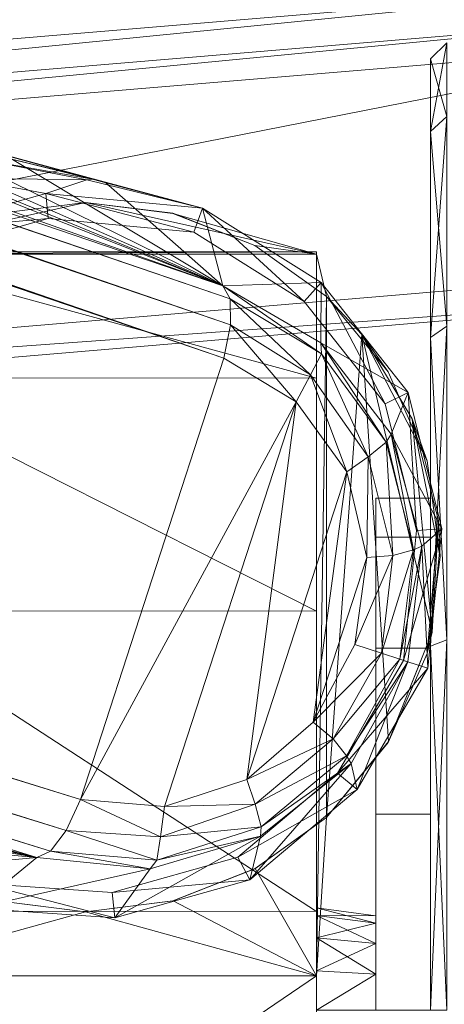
# Model space of a CAD drawing. Header units: inches. Extents: x 813 to 1305, y 19 to 194.
# Tile 151 of 163: x 1184.813 to 1185.331, y 64.001 to 65.203. Entities that reach past the tile are written whole.
import ezdxf

# ---------------------------------------------------------------- set-up
doc = ezdxf.new("R2010")
doc.units = ezdxf.units.IN
doc.header["$MEASUREMENT"] = 0
doc.layers.add('CET color Grey2', color=7, linetype='Continuous', true_color=0x060606)
doc.layers.add('CET color Grey98', color=7, linetype='Continuous', true_color=0xfafafa)
doc.layers.add('CET Default', color=7, linetype='Continuous')

# ---------------------------------------------------------------- blocks, each defined once
blk = doc.blocks.new('*C286')
at = {"layer": 'CET color Grey2', "linetype": 'Continuous', "lineweight": 0}
for points, invisible_edges in [([(-12.6597, 16.6121, 1.525), (-12.6597, 16.6761, 1.1418), (-12.6597, 15.612, 0.2441), (-12.6597, 16.6121, 1.525)], 6), ([(-12.6597, 15.612, 0.2441), (-12.6597, 16.6761, 1.1418), (-12.6597, 15.9993, 0.275), (-12.6597, 15.612, 0.2441)], 11), ([(-12.6597, 16.3993, 1.8501), (-12.6597, 16.6121, 1.525), (-12.6597, 15.2451, 0.3718), (-12.6597, 16.3993, 1.8501)], 6), ([(-12.6597, 15.2451, 0.3718), (-12.6597, 16.6121, 1.525), (-12.6597, 15.612, 0.2441), (-12.6597, 15.2451, 0.3718)], 11), ([(-12.6597, 16.0737, 2.062), (-12.6597, 16.3993, 1.8501), (-12.6597, 14.9605, 0.6363), (-12.6597, 16.0737, 2.062)], 6), ([(-12.6597, 14.9605, 0.6363), (-12.6597, 16.3993, 1.8501), (-12.6597, 15.2451, 0.3718), (-12.6597, 14.9605, 0.6363)], 11), ([(-12.6597, 15.6903, 2.1249), (-12.6597, 16.0737, 2.062), (-12.6597, 14.8065, 0.993), (-12.6597, 15.6903, 2.1249)], 6), ([(-12.6597, 14.8065, 0.993), (-12.6597, 16.0737, 2.062), (-12.6597, 14.9605, 0.6363), (-12.6597, 14.8065, 0.993)], 11), ([(-12.7992, 15.7323, 0.0197), (-12.7992, 15.7323, 0.5561), (-12.7992, 15.2878, 0.1081), (-12.7992, 15.7323, 0.0197)], 11), ([(-12.7992, 15.7323, 0.5561), (-12.7992, 15.4931, 0.6037), (-12.7992, 15.2878, 0.1081), (-12.7992, 15.7323, 0.5561)], 6), ([(-12.7992, 15.7323, 0.5561), (-12.7323, 15.7323, 0.5561), (-12.7992, 15.4931, 0.6037), (-12.7992, 15.7323, 0.5561)], 2), ([(-12.7323, 15.7323, 0.5561), (-12.7323, 15.4931, 0.6037), (-12.7992, 15.4931, 0.6037), (-12.7323, 15.7323, 0.5561)], 4), ([(-12.7992, 15.2878, 2.2541), (-12.7992, 15.4931, 1.7585), (-12.7992, 15.7323, 2.3425), (-12.7992, 15.2878, 2.2541)], 11), ([(-12.7992, 15.4931, 1.7585), (-12.7992, 15.7323, 1.8061), (-12.7992, 15.7323, 2.3425), (-12.7992, 15.4931, 1.7585)], 6), ([(-12.7992, 15.4931, 1.7585), (-12.7323, 15.4931, 1.7585), (-12.7992, 15.7323, 1.8061), (-12.7992, 15.4931, 1.7585)], 2), ([(-12.7323, 15.4931, 1.7585), (-12.7323, 15.7323, 1.8061), (-12.7992, 15.7323, 1.8061), (-12.7323, 15.4931, 1.7585)], 4), ([(-12.7323, 15.7323, 0.5561), (-12.7323, 15.7323, 1.0661), (-12.7323, 15.4931, 0.6037), (-12.7323, 15.7323, 0.5561)], 11), ([(-12.7323, 15.7323, 1.0661), (-12.7323, 15.6883, 1.0749), (-12.7323, 15.4931, 0.6037), (-12.7323, 15.7323, 1.0661)], 6), ([(-12.7323, 15.4931, 1.7585), (-12.7323, 15.6883, 1.2874), (-12.7323, 15.7323, 1.8061), (-12.7323, 15.4931, 1.7585)], 11), ([(-12.7323, 15.6883, 1.2874), (-12.7323, 15.7323, 1.2961), (-12.7323, 15.7323, 1.8061), (-12.7323, 15.6883, 1.2874)], 6), ([(-12.7323, 15.6883, 1.2874), (-12.6597, 15.6844, 1.2966), (-12.7323, 15.7323, 1.2961), (-12.7323, 15.6883, 1.2874)], 2), ([(-12.6597, 15.6844, 1.2966), (-12.6597, 15.7323, 1.3061), (-12.7323, 15.7323, 1.2961), (-12.6597, 15.6844, 1.2966)], 4), ([(-12.6597, 14.8091, 1.3815), (-12.6597, 15.6903, 2.1249), (-12.6597, 14.8065, 0.993), (-12.6597, 14.8091, 1.3815)], 2), ([(-12.7323, 15.4931, 0.6037), (-12.7323, 15.6883, 1.0749), (-12.7323, 15.2903, 0.7392), (-12.7323, 15.4931, 0.6037)], 11), ([(-12.7323, 15.6883, 1.0749), (-12.7323, 15.6509, 1.0998), (-12.7323, 15.2903, 0.7392), (-12.7323, 15.6883, 1.0749)], 6), ([(-12.7323, 15.6509, 1.2624), (-12.7323, 15.6883, 1.2874), (-12.7323, 15.4931, 1.7585), (-12.7323, 15.6509, 1.2624)], 6), ([(-12.7323, 15.2903, 0.7392), (-12.7323, 15.6509, 1.0998), (-12.7323, 15.1548, 0.9419), (-12.7323, 15.2903, 0.7392)], 11), ([(-12.7323, 15.6509, 1.0998), (-12.7323, 15.626, 1.1371), (-12.7323, 15.1548, 0.9419), (-12.7323, 15.6509, 1.0998)], 6), ([(-12.7323, 15.626, 1.2251), (-12.7323, 15.6509, 1.2624), (-12.7323, 15.2903, 1.6231), (-12.7323, 15.626, 1.2251)], 6), ([(-12.7323, 15.2903, 1.6231), (-12.7323, 15.6509, 1.2624), (-12.7323, 15.4931, 1.7585), (-12.7323, 15.2903, 1.6231)], 11), ([(-12.7323, 15.1548, 0.9419), (-12.7323, 15.626, 1.1371), (-12.7323, 15.1073, 1.1811), (-12.7323, 15.1548, 0.9419)], 11), ([(-12.7323, 15.626, 1.1371), (-12.7323, 15.6173, 1.1811), (-12.7323, 15.1073, 1.1811), (-12.7323, 15.626, 1.1371)], 6), ([(-12.7323, 15.6173, 1.1811), (-12.7323, 15.626, 1.2251), (-12.7323, 15.1548, 1.4203), (-12.7323, 15.6173, 1.1811)], 6), ([(-12.7323, 15.1548, 1.4203), (-12.7323, 15.626, 1.2251), (-12.7323, 15.2903, 1.6231), (-12.7323, 15.1548, 1.4203)], 11), ([(-12.7323, 15.1073, 1.1811), (-12.7323, 15.6173, 1.1811), (-12.7323, 15.1548, 1.4203), (-12.7323, 15.1073, 1.1811)], 11), ([(-12.7478, 15.4044, 2.3696), (-12.7472, 15.4054, 2.376), (-12.6719, 15.4972, 2.376), (-12.7478, 15.4044, 2.3696)], 9), ([(-12.6719, 15.4972, 2.3192), (-12.6719, 15.4972, 2.2596), (-12.6719, 14.861, 1.9711), (-12.6719, 15.4972, 2.3192)], 2), ([(-12.6719, 15.4972, 2.2596), (-12.6719, 14.861, 1.7352), (-12.6719, 14.861, 1.9711), (-12.6719, 15.4972, 2.2596)], 4), ([(-12.7992, 15.2878, 0.1081), (-12.7992, 15.4931, 0.6037), (-12.7992, 14.911, 0.3599), (-12.7992, 15.2878, 0.1081)], 11), ([(-12.7992, 15.4931, 0.6037), (-12.7992, 15.2903, 0.7392), (-12.7992, 14.911, 0.3599), (-12.7992, 15.4931, 0.6037)], 6), ([(-12.7992, 15.4931, 0.6037), (-12.7323, 15.4931, 0.6037), (-12.7992, 15.2903, 0.7392), (-12.7992, 15.4931, 0.6037)], 2), ([(-12.7323, 15.4931, 0.6037), (-12.7323, 15.2903, 0.7392), (-12.7992, 15.2903, 0.7392), (-12.7323, 15.4931, 0.6037)], 4), ([(-12.7992, 15.2903, 1.6231), (-12.7992, 15.4931, 1.7585), (-12.7992, 15.2878, 2.2541), (-12.7992, 15.2903, 1.6231)], 6), ([(-12.7992, 15.2903, 1.6231), (-12.7323, 15.2903, 1.6231), (-12.7992, 15.4931, 1.7585), (-12.7992, 15.2903, 1.6231)], 2), ([(-12.7323, 15.2903, 1.6231), (-12.7323, 15.4931, 1.7585), (-12.7992, 15.4931, 1.7585), (-12.7323, 15.2903, 1.6231)], 4), ([(-12.7478, 15.4044, 2.3696), (-12.8012, 15.2706, 2.3304), (-12.7472, 15.4054, 2.376), (-12.7478, 15.4044, 2.3696)], 4), ([(-12.7992, 14.911, 0.3599), (-12.7992, 15.2903, 0.7392), (-12.7992, 14.6593, 0.7367), (-12.7992, 14.911, 0.3599)], 11), ([(-12.7992, 15.2903, 0.7392), (-12.7992, 15.1548, 0.9419), (-12.7992, 14.6593, 0.7367), (-12.7992, 15.2903, 0.7392)], 6), ([(-12.7992, 15.2903, 0.7392), (-12.7323, 15.2903, 0.7392), (-12.7992, 15.1548, 0.9419), (-12.7992, 15.2903, 0.7392)], 2), ([(-12.7323, 15.2903, 0.7392), (-12.7323, 15.1548, 0.9419), (-12.7992, 15.1548, 0.9419), (-12.7323, 15.2903, 0.7392)], 4), ([(-12.7992, 15.1548, 1.4203), (-12.7992, 15.2903, 1.6231), (-12.7992, 14.911, 2.0024), (-12.7992, 15.1548, 1.4203)], 6), ([(-12.7992, 15.1548, 1.4203), (-12.7323, 15.1548, 1.4203), (-12.7992, 15.2903, 1.6231), (-12.7992, 15.1548, 1.4203)], 2), ([(-12.7323, 15.1548, 1.4203), (-12.7323, 15.2903, 1.6231), (-12.7992, 15.2903, 1.6231), (-12.7323, 15.1548, 1.4203)], 4), ([(-12.7992, 14.911, 2.0024), (-12.7992, 15.2903, 1.6231), (-12.7992, 15.2878, 2.2541), (-12.7992, 14.911, 2.0024)], 11), ([(-12.7992, 14.6593, 0.7367), (-12.7992, 15.1548, 0.9419), (-12.7992, 14.5708, 1.1811), (-12.7992, 14.6593, 0.7367)], 11), ([(-12.7992, 15.1548, 0.9419), (-12.7992, 15.1073, 1.1811), (-12.7992, 14.5708, 1.1811), (-12.7992, 15.1548, 0.9419)], 6), ([(-12.7992, 15.1548, 0.9419), (-12.7323, 15.1548, 0.9419), (-12.7992, 15.1073, 1.1811), (-12.7992, 15.1548, 0.9419)], 2), ([(-12.7323, 15.1548, 0.9419), (-12.7323, 15.1073, 1.1811), (-12.7992, 15.1073, 1.1811), (-12.7323, 15.1548, 0.9419)], 4), ([(-12.7992, 15.1073, 1.1811), (-12.7992, 15.1548, 1.4203), (-12.7992, 14.6593, 1.6256), (-12.7992, 15.1073, 1.1811)], 6), ([(-12.7992, 15.1073, 1.1811), (-12.7323, 15.1073, 1.1811), (-12.7992, 15.1548, 1.4203), (-12.7992, 15.1073, 1.1811)], 2), ([(-12.7323, 15.1073, 1.1811), (-12.7323, 15.1548, 1.4203), (-12.7992, 15.1548, 1.4203), (-12.7323, 15.1073, 1.1811)], 4), ([(-12.7992, 14.6593, 1.6256), (-12.7992, 15.1548, 1.4203), (-12.7992, 14.911, 2.0024), (-12.7992, 14.6593, 1.6256)], 11), ([(-12.7992, 14.5708, 1.1811), (-12.7992, 15.1073, 1.1811), (-12.7992, 14.6593, 1.6256), (-12.7992, 14.5708, 1.1811)], 11)]:
    blk.add_3dface(points, dxfattribs=dict(at, invisible_edges=invisible_edges))
for points in [[(-12.0961, 15.6902, 2.1249), (-12.0961, 16.0737, 2.0619), (-12.6597, 15.6903, 2.1249), (-12.0961, 15.6902, 2.1249)], [(-12.0961, 16.0737, 2.0619), (-12.6597, 16.0737, 2.062), (-12.6597, 15.6903, 2.1249), (-12.0961, 16.0737, 2.0619)], [(-12.0961, 15.9988, 0.2748), (-12.0961, 15.6115, 0.2442), (-12.6597, 15.9993, 0.275), (-12.0961, 15.9988, 0.2748)], [(-12.0961, 15.6115, 0.2442), (-12.6597, 15.612, 0.2441), (-12.6597, 15.9993, 0.275), (-12.0961, 15.6115, 0.2442)], [(-12.8189, 15.7323, 0), (-12.7992, 15.7323, 0.0197), (-12.8189, 15.2803, 0.0899), (-12.8189, 15.7323, 0)], [(-12.7992, 15.7323, 0.0197), (-12.7992, 15.2878, 0.1081), (-12.8189, 15.2803, 0.0899), (-12.7992, 15.7323, 0.0197)], [(-12.8189, 15.2803, 2.2723), (-12.7992, 15.2878, 2.2541), (-12.8189, 15.7323, 2.3622), (-12.8189, 15.2803, 2.2723)], [(-12.7992, 15.2878, 2.2541), (-12.7992, 15.7323, 2.3425), (-12.8189, 15.7323, 2.3622), (-12.7992, 15.2878, 2.2541)], [(-12.7323, 15.7323, 1.0661), (-12.6597, 15.7323, 1.0561), (-12.7323, 15.6883, 1.0749), (-12.7323, 15.7323, 1.0661)], [(-12.6597, 15.7323, 1.0561), (-12.6597, 15.6844, 1.0656), (-12.7323, 15.6883, 1.0749), (-12.6597, 15.7323, 1.0561)], [(-12.6719, 15.4972, 2.2596), (-12.5852, 15.5594, 2.2756), (-12.6597, 15.6903, 2.1249), (-12.6719, 15.4972, 2.2596)], [(-12.6719, 15.4972, 2.2596), (-12.6597, 15.6903, 2.1249), (-12.6719, 14.861, 1.7352), (-12.6719, 15.4972, 2.2596)], [(-12.6597, 15.6903, 2.1249), (-12.6597, 14.8091, 1.3815), (-12.6719, 14.861, 1.7352), (-12.6597, 15.6903, 2.1249)], [(-12.6597, 15.6903, 2.1249), (-12.5852, 15.5594, 2.2756), (-12.485, 15.5988, 2.2832), (-12.6597, 15.6903, 2.1249)], [(-12.6597, 15.6903, 2.1249), (-12.485, 15.5988, 2.2832), (-12.3779, 15.6122, 2.2853), (-12.6597, 15.6903, 2.1249)], [(-12.6597, 15.6903, 2.1249), (-12.3779, 15.6122, 2.2853), (-12.0961, 15.6902, 2.1249), (-12.6597, 15.6903, 2.1249)], [(-12.0961, 15.6902, 2.1249), (-12.3779, 15.6122, 2.2853), (-12.2708, 15.5987, 2.2832), (-12.0961, 15.6902, 2.1249)], [(-12.7323, 15.6883, 1.0749), (-12.6597, 15.6844, 1.0656), (-12.7323, 15.6509, 1.0998), (-12.7323, 15.6883, 1.0749)], [(-12.7323, 15.6509, 1.2624), (-12.6597, 15.6439, 1.2695), (-12.7323, 15.6883, 1.2874), (-12.7323, 15.6509, 1.2624)], [(-12.6597, 15.6439, 1.2695), (-12.6597, 15.6844, 1.2966), (-12.7323, 15.6883, 1.2874), (-12.6597, 15.6439, 1.2695)], [(-12.6597, 15.6844, 1.0656), (-12.6597, 15.6439, 1.0927), (-12.7323, 15.6509, 1.0998), (-12.6597, 15.6844, 1.0656)], [(-12.7323, 15.6509, 1.0998), (-12.6597, 15.6439, 1.0927), (-12.7323, 15.626, 1.1371), (-12.7323, 15.6509, 1.0998)], [(-12.7323, 15.626, 1.2251), (-12.6597, 15.6168, 1.229), (-12.7323, 15.6509, 1.2624), (-12.7323, 15.626, 1.2251)], [(-12.6597, 15.6168, 1.229), (-12.6597, 15.6439, 1.2695), (-12.7323, 15.6509, 1.2624), (-12.6597, 15.6168, 1.229)], [(-12.6597, 15.6439, 1.0927), (-12.6597, 15.6168, 1.1333), (-12.7323, 15.626, 1.1371), (-12.6597, 15.6439, 1.0927)], [(-12.7323, 15.626, 1.1371), (-12.6597, 15.6168, 1.1333), (-12.7323, 15.6173, 1.1811), (-12.7323, 15.626, 1.1371)], [(-12.7323, 15.6173, 1.1811), (-12.6597, 15.6073, 1.1811), (-12.7323, 15.626, 1.2251), (-12.7323, 15.6173, 1.1811)], [(-12.6597, 15.6073, 1.1811), (-12.6597, 15.6168, 1.229), (-12.7323, 15.626, 1.2251), (-12.6597, 15.6073, 1.1811)], [(-12.6597, 15.6168, 1.1333), (-12.6597, 15.6073, 1.1811), (-12.7323, 15.6173, 1.1811), (-12.6597, 15.6168, 1.1333)], [(-12.0961, 15.6115, 0.2442), (-12.0961, 15.2446, 0.3721), (-12.6597, 15.612, 0.2441), (-12.0961, 15.6115, 0.2442)], [(-12.0961, 15.2446, 0.3721), (-12.6597, 15.2451, 0.3718), (-12.6597, 15.612, 0.2441), (-12.0961, 15.2446, 0.3721)], [(-12.3779, 15.6122, 2.2853), (-12.485, 15.5988, 2.2832), (-12.3779, 15.6122, 2.376), (-12.3779, 15.6122, 2.2853)], [(-12.485, 15.5988, 2.2832), (-12.4845, 15.5989, 2.376), (-12.3779, 15.6122, 2.376), (-12.485, 15.5988, 2.2832)], [(-12.2708, 15.5987, 2.2832), (-12.3779, 15.6122, 2.2853), (-12.2713, 15.5988, 2.376), (-12.2708, 15.5987, 2.2832)], [(-12.3779, 15.6122, 2.2853), (-12.3779, 15.6122, 2.376), (-12.2713, 15.5988, 2.376), (-12.3779, 15.6122, 2.2853)], [(-12.485, 15.5988, 2.2832), (-12.5852, 15.5594, 2.2756), (-12.4845, 15.5989, 2.376), (-12.485, 15.5988, 2.2832)], [(-12.5852, 15.5594, 2.2756), (-12.5845, 15.5597, 2.376), (-12.4845, 15.5989, 2.376), (-12.5852, 15.5594, 2.2756)], [(-12.5852, 15.5594, 2.2756), (-12.6719, 15.4972, 2.2596), (-12.5845, 15.5597, 2.376), (-12.5852, 15.5594, 2.2756)], [(-12.6719, 15.4972, 2.2596), (-12.6719, 15.4972, 2.376), (-12.5845, 15.5597, 2.376), (-12.6719, 15.4972, 2.2596)], [(-12.6719, 15.4972, 2.3192), (-12.7478, 15.4044, 2.3696), (-12.6719, 15.4972, 2.376), (-12.6719, 15.4972, 2.3192)], [(-12.7478, 15.4044, 2.3696), (-12.6719, 15.4972, 2.3192), (-12.7151, 14.9073, 2.1032), (-12.7478, 15.4044, 2.3696)], [(-12.6719, 15.4972, 2.3192), (-12.6719, 14.861, 1.9711), (-12.7151, 14.9073, 2.1032), (-12.6719, 15.4972, 2.3192)], [(-12.8012, 15.2706, 2.3304), (-12.7948, 15.2967, 2.376), (-12.7472, 15.4054, 2.376), (-12.8012, 15.2706, 2.3304)], [(-12.7478, 15.4044, 2.3696), (-12.7151, 14.9073, 2.1032), (-12.8012, 15.2706, 2.3304), (-12.7478, 15.4044, 2.3696)], [(-12.8087, 15.1345, 2.2694), (-12.811, 15.1791, 2.376), (-12.7948, 15.2967, 2.376), (-12.8087, 15.1345, 2.2694)], [(-12.8012, 15.2706, 2.3304), (-12.8087, 15.1345, 2.2694), (-12.7948, 15.2967, 2.376), (-12.8012, 15.2706, 2.3304)], [(-12.8189, 15.2803, 0.0899), (-12.7992, 15.2878, 0.1081), (-12.8189, 14.8971, 0.346), (-12.8189, 15.2803, 0.0899)], [(-12.7992, 15.2878, 0.1081), (-12.7992, 14.911, 0.3599), (-12.8189, 14.8971, 0.346), (-12.7992, 15.2878, 0.1081)], [(-12.7992, 14.911, 2.0024), (-12.7992, 15.2878, 2.2541), (-12.8189, 15.2803, 2.2723), (-12.7992, 14.911, 2.0024)], [(-12.8189, 14.8971, 2.0163), (-12.7992, 14.911, 2.0024), (-12.8189, 15.2803, 2.2723), (-12.8189, 14.8971, 2.0163)], [(-12.8012, 15.2706, 2.3304), (-12.7767, 15.0103, 2.1924), (-12.8087, 15.1345, 2.2694), (-12.8012, 15.2706, 2.3304)], [(-12.7151, 14.9073, 2.1032), (-12.7767, 15.0103, 2.1924), (-12.8012, 15.2706, 2.3304), (-12.7151, 14.9073, 2.1032)], [(-12.0961, 15.2446, 0.3721), (-12.0961, 14.9601, 0.6368), (-12.6597, 15.2451, 0.3718), (-12.0961, 15.2446, 0.3721)], [(-12.0961, 14.9601, 0.6368), (-12.6597, 14.9605, 0.6363), (-12.6597, 15.2451, 0.3718), (-12.0961, 14.9601, 0.6368)], [(-12.8087, 15.1345, 2.2694), (-12.7767, 15.0103, 2.1924), (-12.811, 15.1791, 2.376), (-12.8087, 15.1345, 2.2694)], [(-12.7767, 15.0103, 2.1924), (-12.7948, 15.0615, 2.376), (-12.811, 15.1791, 2.376), (-12.7767, 15.0103, 2.1924)], [(-12.7767, 15.0103, 2.1924), (-12.7151, 14.9073, 2.1032), (-12.7948, 15.0615, 2.376), (-12.7767, 15.0103, 2.1924)], [(-12.7151, 14.9073, 2.1032), (-12.7472, 14.9528, 2.376), (-12.7948, 15.0615, 2.376), (-12.7151, 14.9073, 2.1032)], [(-12.0961, 14.9601, 0.6368), (-12.0961, 14.8064, 0.9937), (-12.6597, 14.9605, 0.6363), (-12.0961, 14.9601, 0.6368)], [(-12.0961, 14.8064, 0.9937), (-12.6597, 14.8065, 0.993), (-12.6597, 14.9605, 0.6363), (-12.0961, 14.8064, 0.9937)], [(-12.7151, 14.9073, 2.1032), (-12.6719, 14.861, 1.9711), (-12.7472, 14.9528, 2.376), (-12.7151, 14.9073, 2.1032)], [(-12.6719, 14.861, 1.9711), (-12.6719, 14.861, 2.376), (-12.7472, 14.9528, 2.376), (-12.6719, 14.861, 1.9711)], [(-12.8189, 14.8971, 0.346), (-12.7992, 14.911, 0.3599), (-12.8189, 14.6411, 0.7291), (-12.8189, 14.8971, 0.346)], [(-12.7992, 14.911, 0.3599), (-12.7992, 14.6593, 0.7367), (-12.8189, 14.6411, 0.7291), (-12.7992, 14.911, 0.3599)], [(-12.7992, 14.6593, 1.6256), (-12.7992, 14.911, 2.0024), (-12.8189, 14.8971, 2.0163), (-12.7992, 14.6593, 1.6256)], [(-12.8189, 14.6411, 1.6331), (-12.7992, 14.6593, 1.6256), (-12.8189, 14.8971, 2.0163), (-12.8189, 14.6411, 1.6331)], [(-12.6719, 14.861, 1.7352), (-12.5845, 14.7985, 1.7352), (-12.6719, 14.861, 2.376), (-12.6719, 14.861, 1.7352)], [(-12.5845, 14.7985, 1.7352), (-12.5845, 14.7985, 2.376), (-12.6719, 14.861, 2.376), (-12.5845, 14.7985, 1.7352)], [(-12.5845, 14.7985, 1.7352), (-12.6719, 14.861, 1.7352), (-12.6597, 14.8091, 1.3815), (-12.5845, 14.7985, 1.7352)], [(-12.0961, 14.8064, 0.9937), (-12.0961, 14.8093, 1.3823), (-12.6597, 14.8065, 0.993), (-12.0961, 14.8064, 0.9937)], [(-12.0961, 14.8093, 1.3823), (-12.6597, 14.8091, 1.3815), (-12.6597, 14.8065, 0.993), (-12.0961, 14.8093, 1.3823)], [(-12.3779, 14.746, 1.7352), (-12.6597, 14.8091, 1.3815), (-12.0961, 14.8093, 1.3823), (-12.3779, 14.746, 1.7352)], [(-12.6597, 14.8091, 1.3815), (-12.4845, 14.7594, 1.7352), (-12.5845, 14.7985, 1.7352), (-12.6597, 14.8091, 1.3815)], [(-12.6597, 14.8091, 1.3815), (-12.3779, 14.746, 1.7352), (-12.4845, 14.7594, 1.7352), (-12.6597, 14.8091, 1.3815)], [(-12.3779, 14.746, 1.7352), (-12.0961, 14.8093, 1.3823), (-12.2713, 14.7595, 1.7352), (-12.3779, 14.746, 1.7352)], [(-12.5845, 14.7985, 1.7352), (-12.4845, 14.7594, 1.7352), (-12.5845, 14.7985, 2.376), (-12.5845, 14.7985, 1.7352)], [(-12.4845, 14.7594, 1.7352), (-12.4845, 14.7593, 2.376), (-12.5845, 14.7985, 2.376), (-12.4845, 14.7594, 1.7352)], [(-12.4845, 14.7594, 1.7352), (-12.3779, 14.746, 1.7352), (-12.4845, 14.7593, 2.376), (-12.4845, 14.7594, 1.7352)], [(-12.3779, 14.746, 1.7352), (-12.3779, 14.746, 2.376), (-12.4845, 14.7593, 2.376), (-12.3779, 14.746, 1.7352)], [(-12.3779, 14.746, 1.7352), (-12.2713, 14.7595, 1.7352), (-12.3779, 14.746, 2.376), (-12.3779, 14.746, 1.7352)], [(-12.2713, 14.7595, 1.7352), (-12.2713, 14.7594, 2.376), (-12.3779, 14.746, 2.376), (-12.2713, 14.7595, 1.7352)], [(-12.8189, 14.6411, 0.7291), (-12.7992, 14.6593, 0.7367), (-12.8189, 14.5512, 1.1811), (-12.8189, 14.6411, 0.7291)], [(-12.7992, 14.6593, 0.7367), (-12.7992, 14.5708, 1.1811), (-12.8189, 14.5512, 1.1811), (-12.7992, 14.6593, 0.7367)], [(-12.7992, 14.5708, 1.1811), (-12.7992, 14.6593, 1.6256), (-12.8189, 14.6411, 1.6331), (-12.7992, 14.5708, 1.1811)], [(-12.8189, 14.5512, 1.1811), (-12.7992, 14.5708, 1.1811), (-12.8189, 14.6411, 1.6331), (-12.8189, 14.5512, 1.1811)]]:
    blk.add_3dface(points, dxfattribs=at)
at = {"layer": 'CET color Grey98', "linetype": 'Continuous', "lineweight": 0}
for points in [[(-12.4137, 15.6194, 2.4085), (-12.5786, 15.5731, 2.4081), (-12.5915, 15.5199, 3.8926), (-12.4137, 15.6194, 2.4085)], [(-12.4137, 15.6194, 2.4085), (-12.5915, 15.5199, 3.8926), (-12.4567, 15.5597, 3.9144), (-12.4137, 15.6194, 2.4085)], [(-12.4105, 15.5886, 2.376), (-12.5786, 15.5731, 2.4081), (-12.4137, 15.6194, 2.4085), (-12.4105, 15.5886, 2.376)], [(-12.2429, 15.6076, 2.4089), (-12.4137, 15.6194, 2.4085), (-12.4567, 15.5597, 3.9144), (-12.2429, 15.6076, 2.4089)], [(-12.2516, 15.5776, 2.376), (-12.4105, 15.5886, 2.376), (-12.4137, 15.6194, 2.4085), (-12.2516, 15.5776, 2.376)], [(-12.2516, 15.5776, 2.376), (-12.4137, 15.6194, 2.4085), (-12.2429, 15.6076, 2.4089), (-12.2516, 15.5776, 2.376)], [(-12.2429, 15.6076, 2.4089), (-12.4567, 15.5597, 3.9144), (-12.3186, 15.5457, 3.946), (-12.2429, 15.6076, 2.4089)], [(-12.1293, 15.5635, 2.615), (-12.2429, 15.6076, 2.4089), (-12.3186, 15.5457, 3.946), (-12.1293, 15.5635, 2.615)], [(-12.4105, 15.5886, 2.376), (-12.5639, 15.5455, 2.376), (-12.5786, 15.5731, 2.4081), (-12.4105, 15.5886, 2.376)], [(-12.5786, 15.5731, 2.4081), (-12.7095, 15.4628, 2.4079), (-12.7021, 15.4312, 3.8807), (-12.5786, 15.5731, 2.4081)], [(-12.5639, 15.5455, 2.376), (-12.7095, 15.4628, 2.4079), (-12.5786, 15.5731, 2.4081), (-12.5639, 15.5455, 2.376)], [(-12.5786, 15.5731, 2.4081), (-12.7021, 15.4312, 3.8807), (-12.5915, 15.5199, 3.8926), (-12.5786, 15.5731, 2.4081)], [(-12.5915, 15.5199, 3.8926), (-12.465, 15.5493, 3.9548), (-12.4567, 15.5597, 3.9144), (-12.5915, 15.5199, 3.8926)], [(-12.4567, 15.5597, 3.9144), (-12.465, 15.5493, 3.9548), (-12.3354, 15.538, 3.9865), (-12.4567, 15.5597, 3.9144)], [(-12.4567, 15.5597, 3.9144), (-12.3354, 15.538, 3.9865), (-12.3186, 15.5457, 3.946), (-12.4567, 15.5597, 3.9144)], [(-12.3186, 15.5457, 3.946), (-12.011, 15.5186, 2.8102), (-12.1293, 15.5635, 2.615), (-12.3186, 15.5457, 3.946)], [(-12.5639, 15.5455, 2.376), (-12.6857, 15.4428, 2.376), (-12.7095, 15.4628, 2.4079), (-12.5639, 15.5455, 2.376)], [(-12.5915, 15.5199, 3.8926), (-12.5922, 15.5084, 3.9324), (-12.465, 15.5493, 3.9548), (-12.5915, 15.5199, 3.8926)], [(-12.5922, 15.5084, 3.9324), (-12.4693, 15.5206, 3.9866), (-12.465, 15.5493, 3.9548), (-12.5922, 15.5084, 3.9324)], [(-12.465, 15.5493, 3.9548), (-12.4693, 15.5206, 3.9866), (-12.3544, 15.5128, 4.018), (-12.465, 15.5493, 3.9548)], [(-12.465, 15.5493, 3.9548), (-12.3544, 15.5128, 4.018), (-12.3354, 15.538, 3.9865), (-12.465, 15.5493, 3.9548)], [(-1.7483, 12.2661, 7.7558), (-12.3186, 15.5457, 3.946), (-12.3354, 15.538, 3.9865), (-1.7483, 12.2661, 7.7558)], [(-1.7309, 12.2743, 7.7141), (-11.2955, 15.2836, 3.3192), (-12.3186, 15.5457, 3.946), (-1.7309, 12.2743, 7.7141)], [(-12.3186, 15.5457, 3.946), (-11.2955, 15.2836, 3.3192), (-11.5077, 15.3488, 3.2506), (-12.3186, 15.5457, 3.946)], [(-11.5077, 15.3488, 3.2506), (-11.701, 15.4109, 3.1376), (-12.3186, 15.5457, 3.946), (-11.5077, 15.3488, 3.2506)], [(-12.3186, 15.5457, 3.946), (-11.701, 15.4109, 3.1376), (-11.8681, 15.4676, 2.9864), (-12.3186, 15.5457, 3.946)], [(-11.8681, 15.4676, 2.9864), (-12.011, 15.5186, 2.8102), (-12.3186, 15.5457, 3.946), (-11.8681, 15.4676, 2.9864)], [(-1.7483, 12.2661, 7.7558), (-1.7309, 12.2743, 7.7141), (-12.3186, 15.5457, 3.946), (-1.7483, 12.2661, 7.7558)], [(-1.7679, 12.2394, 7.7876), (-12.3354, 15.538, 3.9865), (-12.3544, 15.5128, 4.018), (-1.7679, 12.2394, 7.7876)], [(-1.7679, 12.2394, 7.7876), (-1.7483, 12.2661, 7.7558), (-12.3354, 15.538, 3.9865), (-1.7679, 12.2394, 7.7876)], [(-12.5922, 15.5084, 3.9324), (-12.5851, 15.4809, 3.9645), (-12.4693, 15.5206, 3.9866), (-12.5922, 15.5084, 3.9324)], [(-12.5851, 15.4809, 3.9645), (-12.4745, 15.4838, 4.0037), (-12.4693, 15.5206, 3.9866), (-12.5851, 15.4809, 3.9645)], [(-12.4693, 15.5206, 3.9866), (-12.4745, 15.4838, 4.0037), (-12.3718, 15.475, 4.0341), (-12.4693, 15.5206, 3.9866)], [(-12.4693, 15.5206, 3.9866), (-12.3718, 15.475, 4.0341), (-12.3544, 15.5128, 4.018), (-12.4693, 15.5206, 3.9866)], [(-12.7021, 15.4312, 3.8807), (-12.5922, 15.5084, 3.9324), (-12.5915, 15.5199, 3.8926), (-12.7021, 15.4312, 3.8807)], [(-1.7855, 12.1998, 7.8028), (-12.3544, 15.5128, 4.018), (-12.3718, 15.475, 4.0341), (-1.7855, 12.1998, 7.8028)], [(-1.7855, 12.1998, 7.8028), (-1.7679, 12.2394, 7.7876), (-12.3544, 15.5128, 4.018), (-1.7855, 12.1998, 7.8028)], [(-12.7021, 15.4312, 3.8807), (-12.6966, 15.4218, 3.9199), (-12.5922, 15.5084, 3.9324), (-12.7021, 15.4312, 3.8807)], [(-12.6966, 15.4218, 3.9199), (-12.5851, 15.4809, 3.9645), (-12.5922, 15.5084, 3.9324), (-12.6966, 15.4218, 3.9199)], [(-12.6966, 15.4218, 3.9199), (-12.6804, 15.4011, 3.9523), (-12.5851, 15.4809, 3.9645), (-12.6966, 15.4218, 3.9199)], [(-12.6804, 15.4011, 3.9523), (-12.5747, 15.4507, 3.9834), (-12.5851, 15.4809, 3.9645), (-12.6804, 15.4011, 3.9523)], [(-12.3718, 15.475, 4.0341), (-12.4745, 15.4838, 4.0037), (-12.6351, 14.9895, 4.0037), (-12.3718, 15.475, 4.0341)], [(-12.6351, 14.9895, 4.0037), (-12.4745, 15.4838, 4.0037), (-12.5747, 15.4507, 3.9834), (-12.6351, 14.9895, 4.0037)], [(-12.3718, 15.475, 4.0341), (-12.6351, 14.9895, 4.0037), (-12.5469, 14.9362, 4.0341), (-12.3718, 15.475, 4.0341)], [(-12.5851, 15.4809, 3.9645), (-12.5747, 15.4507, 3.9834), (-12.4745, 15.4838, 4.0037), (-12.5851, 15.4809, 3.9645)], [(-12.7095, 15.4628, 2.4079), (-12.7957, 15.3149, 2.4078), (-12.7713, 15.307, 3.877), (-12.7095, 15.4628, 2.4079)], [(-12.6857, 15.4428, 2.376), (-12.7957, 15.3149, 2.4078), (-12.7095, 15.4628, 2.4079), (-12.6857, 15.4428, 2.376)], [(-12.7095, 15.4628, 2.4079), (-12.7713, 15.307, 3.877), (-12.7021, 15.4312, 3.8807), (-12.7095, 15.4628, 2.4079)], [(-12.6351, 14.9895, 4.0037), (-12.5747, 15.4507, 3.9834), (-12.6968, 15.0751, 3.9834), (-12.6351, 14.9895, 4.0037)], [(-12.6968, 15.0751, 3.9834), (-12.5747, 15.4507, 3.9834), (-12.6557, 15.3807, 3.973), (-12.6968, 15.0751, 3.9834)], [(-12.6804, 15.4011, 3.9523), (-12.6557, 15.3807, 3.973), (-12.5747, 15.4507, 3.9834), (-12.6804, 15.4011, 3.9523)], [(-12.6857, 15.4428, 2.376), (-12.766, 15.3052, 2.376), (-12.7957, 15.3149, 2.4078), (-12.6857, 15.4428, 2.376)], [(-12.7713, 15.307, 3.877), (-12.6966, 15.4218, 3.9199), (-12.7021, 15.4312, 3.8807), (-12.7713, 15.307, 3.877)], [(-12.7713, 15.307, 3.877), (-12.7617, 15.3039, 3.9159), (-12.6966, 15.4218, 3.9199), (-12.7713, 15.307, 3.877)], [(-12.7617, 15.3039, 3.9159), (-12.6804, 15.4011, 3.9523), (-12.6966, 15.4218, 3.9199), (-12.7617, 15.3039, 3.9159)], [(-12.7617, 15.3039, 3.9159), (-12.7391, 15.2965, 3.9484), (-12.6804, 15.4011, 3.9523), (-12.7617, 15.3039, 3.9159)], [(-12.7391, 15.2965, 3.9484), (-12.6557, 15.3807, 3.973), (-12.6804, 15.4011, 3.9523), (-12.7391, 15.2965, 3.9484)], [(-12.7391, 15.2965, 3.9484), (-12.7068, 15.286, 3.9699), (-12.6557, 15.3807, 3.973), (-12.7391, 15.2965, 3.9484)], [(-12.6968, 15.0751, 3.9834), (-12.6557, 15.3807, 3.973), (-12.7212, 15.1794, 3.973), (-12.6968, 15.0751, 3.9834)], [(-12.7212, 15.1794, 3.973), (-12.6557, 15.3807, 3.973), (-12.7068, 15.286, 3.9699), (-12.7212, 15.1794, 3.973)], [(-12.7957, 15.3149, 2.4078), (-12.8129, 15.1445, 2.4079), (-12.7884, 15.1658, 3.8807), (-12.7957, 15.3149, 2.4078)], [(-12.766, 15.3052, 2.376), (-12.8129, 15.1445, 2.4079), (-12.7957, 15.3149, 2.4078), (-12.766, 15.3052, 2.376)], [(-12.766, 15.3052, 2.376), (-12.7819, 15.1467, 2.376), (-12.8129, 15.1445, 2.4079), (-12.766, 15.3052, 2.376)], [(-12.7957, 15.3149, 2.4078), (-12.7884, 15.1658, 3.8807), (-12.7713, 15.307, 3.877), (-12.7957, 15.3149, 2.4078)], [(-12.7884, 15.1658, 3.8807), (-12.7617, 15.3039, 3.9159), (-12.7713, 15.307, 3.877), (-12.7884, 15.1658, 3.8807)], [(-12.7884, 15.1658, 3.8807), (-12.7784, 15.1702, 3.9199), (-12.7617, 15.3039, 3.9159), (-12.7884, 15.1658, 3.8807)], [(-12.7784, 15.1702, 3.9199), (-12.7391, 15.2965, 3.9484), (-12.7617, 15.3039, 3.9159), (-12.7784, 15.1702, 3.9199)], [(-12.7784, 15.1702, 3.9199), (-12.7531, 15.1773, 3.9523), (-12.7391, 15.2965, 3.9484), (-12.7784, 15.1702, 3.9199)], [(-12.7531, 15.1773, 3.9523), (-12.7068, 15.286, 3.9699), (-12.7391, 15.2965, 3.9484), (-12.7531, 15.1773, 3.9523)], [(-12.7531, 15.1773, 3.9523), (-12.7212, 15.1794, 3.973), (-12.7068, 15.286, 3.9699), (-12.7531, 15.1773, 3.9523)], [(-12.7449, 15.0387, 3.9324), (-12.7531, 15.1773, 3.9523), (-12.7784, 15.1702, 3.9199), (-12.7449, 15.0387, 3.9324)], [(-12.7229, 15.0568, 3.9645), (-12.7212, 15.1794, 3.973), (-12.7531, 15.1773, 3.9523), (-12.7229, 15.0568, 3.9645)], [(-12.7449, 15.0387, 3.9324), (-12.7229, 15.0568, 3.9645), (-12.7531, 15.1773, 3.9523), (-12.7449, 15.0387, 3.9324)], [(-12.7229, 15.0568, 3.9645), (-12.6968, 15.0751, 3.9834), (-12.7212, 15.1794, 3.973), (-12.7229, 15.0568, 3.9645)], [(-12.8129, 15.1445, 2.4079), (-12.751, 15.029, 3.8926), (-12.7884, 15.1658, 3.8807), (-12.8129, 15.1445, 2.4079)], [(-12.751, 15.029, 3.8926), (-12.7784, 15.1702, 3.9199), (-12.7884, 15.1658, 3.8807), (-12.751, 15.029, 3.8926)], [(-12.751, 15.029, 3.8926), (-12.7449, 15.0387, 3.9324), (-12.7784, 15.1702, 3.9199), (-12.751, 15.029, 3.8926)], [(-12.7819, 15.1467, 2.376), (-12.7718, 14.9783, 2.4081), (-12.8129, 15.1445, 2.4079), (-12.7819, 15.1467, 2.376)], [(-12.8129, 15.1445, 2.4079), (-12.7718, 14.9783, 2.4081), (-12.751, 15.029, 3.8926), (-12.8129, 15.1445, 2.4079)], [(-12.7819, 15.1467, 2.376), (-12.7438, 14.9921, 2.376), (-12.7718, 14.9783, 2.4081), (-12.7819, 15.1467, 2.376)], [(-13.3171, 14.848, 25.3857), (-10.3496, 15.0999, 25.3838), (-10.3465, 15.0631, 25.3308), (-13.3171, 14.848, 25.3857)], [(-10.3496, 15.0999, 25.3838), (-13.3171, 14.848, 25.3857), (-13.1569, 14.5476, 26.0632), (-10.3496, 15.0999, 25.3838)], [(-10.496, 14.7702, 26.0715), (-10.3496, 15.0999, 25.3838), (-13.1569, 14.5476, 26.0632), (-10.496, 14.7702, 26.0715)], [(-12.6526, 14.9566, 3.9866), (-12.6968, 15.0751, 3.9834), (-12.7229, 15.0568, 3.9645), (-12.6526, 14.9566, 3.9866)], [(-12.6526, 14.9566, 3.9866), (-12.6351, 14.9895, 4.0037), (-12.6968, 15.0751, 3.9834), (-12.6526, 14.9566, 3.9866)], [(-13.3141, 14.8119, 25.3308), (-13.3171, 14.848, 25.3857), (-10.3465, 15.0631, 25.3308), (-13.3141, 14.8119, 25.3308)], [(-12.6659, 14.9308, 3.9548), (-12.7229, 15.0568, 3.9645), (-12.7449, 15.0387, 3.9324), (-12.6659, 14.9308, 3.9548)], [(-12.6659, 14.9308, 3.9548), (-12.6526, 14.9566, 3.9866), (-12.7229, 15.0568, 3.9645), (-12.6659, 14.9308, 3.9548)], [(-12.7718, 14.9783, 2.4081), (-12.6653, 14.9175, 3.9144), (-12.751, 15.029, 3.8926), (-12.7718, 14.9783, 2.4081)], [(-12.6653, 14.9175, 3.9144), (-12.7449, 15.0387, 3.9324), (-12.751, 15.029, 3.8926), (-12.6653, 14.9175, 3.9144)], [(-12.6653, 14.9175, 3.9144), (-12.6659, 14.9308, 3.9548), (-12.7449, 15.0387, 3.9324), (-12.6653, 14.9175, 3.9144)], [(-12.7438, 14.9921, 2.376), (-12.6656, 14.844, 2.4085), (-12.7718, 14.9783, 2.4081), (-12.7438, 14.9921, 2.376)], [(-12.7438, 14.9921, 2.376), (-12.645, 14.8671, 2.376), (-12.6656, 14.844, 2.4085), (-12.7438, 14.9921, 2.376)], [(-12.555, 14.8954, 4.018), (-12.6351, 14.9895, 4.0037), (-12.6526, 14.9566, 3.9866), (-12.555, 14.8954, 4.018)], [(-12.555, 14.8954, 4.018), (-12.5469, 14.9362, 4.0341), (-12.6351, 14.9895, 4.0037), (-12.555, 14.8954, 4.018)], [(-12.7718, 14.9783, 2.4081), (-12.6656, 14.844, 2.4085), (-12.6653, 14.9175, 3.9144), (-12.7718, 14.9783, 2.4081)], [(-12.5545, 14.8638, 3.9865), (-12.6526, 14.9566, 3.9866), (-12.6659, 14.9308, 3.9548), (-12.5545, 14.8638, 3.9865)], [(-12.5545, 14.8638, 3.9865), (-12.555, 14.8954, 4.018), (-12.6526, 14.9566, 3.9866), (-12.5545, 14.8638, 3.9865)], [(-12.5469, 14.9362, 4.0341), (-12.555, 14.8954, 4.018), (-2.0663, 11.321, 7.7876), (-12.5469, 14.9362, 4.0341)], [(-12.5469, 14.9362, 4.0341), (-2.0663, 11.321, 7.7876), (-2.0573, 11.3634, 7.8028), (-12.5469, 14.9362, 4.0341)], [(-12.5454, 14.8477, 3.946), (-12.5545, 14.8638, 3.9865), (-12.6659, 14.9308, 3.9548), (-12.5454, 14.8477, 3.946)], [(-12.5454, 14.8477, 3.946), (-12.6659, 14.9308, 3.9548), (-12.6653, 14.9175, 3.9144), (-12.5454, 14.8477, 3.946)], [(-12.6656, 14.844, 2.4085), (-12.5454, 14.8477, 3.946), (-12.6653, 14.9175, 3.9144), (-12.6656, 14.844, 2.4085)], [(-12.555, 14.8954, 4.018), (-12.5545, 14.8638, 3.9865), (-2.0661, 11.2879, 7.7558), (-12.555, 14.8954, 4.018)], [(-12.555, 14.8954, 4.018), (-2.0661, 11.2879, 7.7558), (-2.0663, 11.321, 7.7876), (-12.555, 14.8954, 4.018)], [(-12.645, 14.8671, 2.376), (-12.5206, 14.7532, 2.4089), (-12.6656, 14.844, 2.4085), (-12.645, 14.8671, 2.376)], [(-12.645, 14.8671, 2.376), (-12.51, 14.7825, 2.376), (-12.5206, 14.7532, 2.4089), (-12.645, 14.8671, 2.376)], [(-12.5545, 14.8638, 3.9865), (-12.5454, 14.8477, 3.946), (-2.0569, 11.271, 7.7141), (-12.5545, 14.8638, 3.9865)], [(-12.5545, 14.8638, 3.9865), (-2.0569, 11.271, 7.7141), (-2.0661, 11.2879, 7.7558), (-12.5545, 14.8638, 3.9865)], [(-12.6656, 14.844, 2.4085), (-12.5206, 14.7532, 2.4089), (-12.5454, 14.8477, 3.946), (-12.6656, 14.844, 2.4085)], [(-12.5454, 14.8477, 3.946), (-11.5636, 14.4584, 3.3192), (-2.284, 11.2171, 5.2733), (-12.5454, 14.8477, 3.946)], [(-12.5454, 14.8477, 3.946), (-2.284, 11.2171, 5.2733), (-2.0569, 11.271, 7.7141), (-12.5454, 14.8477, 3.946)], [(-12.5454, 14.8477, 3.946), (-12.5206, 14.7532, 2.4089), (-12.4027, 14.7221, 2.615), (-12.5454, 14.8477, 3.946)], [(-12.4027, 14.7221, 2.615), (-12.2806, 14.6889, 2.8102), (-12.5454, 14.8477, 3.946), (-12.4027, 14.7221, 2.615)], [(-12.5454, 14.8477, 3.946), (-12.2806, 14.6889, 2.8102), (-12.135, 14.6461, 2.9864), (-12.5454, 14.8477, 3.946)], [(-12.135, 14.6461, 2.9864), (-11.9665, 14.5937, 3.1376), (-12.5454, 14.8477, 3.946), (-12.135, 14.6461, 2.9864)], [(-12.5454, 14.8477, 3.946), (-11.9665, 14.5937, 3.1376), (-11.7736, 14.5304, 3.2506), (-12.5454, 14.8477, 3.946)], [(-11.7736, 14.5304, 3.2506), (-11.5636, 14.4584, 3.3192), (-12.5454, 14.8477, 3.946), (-11.7736, 14.5304, 3.2506)], [(-12.1648, 14.7813, 2.4044), (-12.3325, 14.7655, 2.376), (-12.1793, 14.8088, 2.376), (-12.1648, 14.7813, 2.4044)], [(-12.3294, 14.7351, 2.4061), (-12.5206, 14.7532, 2.4089), (-12.51, 14.7825, 2.376), (-12.3294, 14.7351, 2.4061)], [(-12.3294, 14.7351, 2.4061), (-12.51, 14.7825, 2.376), (-12.3325, 14.7655, 2.376), (-12.3294, 14.7351, 2.4061)], [(-12.1648, 14.7813, 2.4044), (-12.3294, 14.7351, 2.4061), (-12.3325, 14.7655, 2.376), (-12.1648, 14.7813, 2.4044)], [(-12.1648, 14.7813, 2.4044), (-12.2281, 14.7166, 2.5875), (-12.3294, 14.7351, 2.4061), (-12.1648, 14.7813, 2.4044)], [(-10.496, 14.7702, 26.0715), (-13.1569, 14.5476, 26.0632), (-13.1541, 14.5144, 26.1054), (-10.496, 14.7702, 26.0715)], [(-10.4931, 14.7376, 26.1117), (-10.496, 14.7702, 26.0715), (-13.1541, 14.5144, 26.1054), (-10.4931, 14.7376, 26.1117)], [(-12.3294, 14.7351, 2.4061), (-12.3794, 14.7184, 2.5914), (-12.5206, 14.7532, 2.4089), (-12.3294, 14.7351, 2.4061)], [(-12.5206, 14.7532, 2.4089), (-12.3962, 14.7198, 2.607), (-12.4027, 14.7221, 2.615), (-12.5206, 14.7532, 2.4089)], [(-12.5206, 14.7532, 2.4089), (-12.3864, 14.7176, 2.5967), (-12.3962, 14.7198, 2.607), (-12.5206, 14.7532, 2.4089)], [(-12.5206, 14.7532, 2.4089), (-12.3794, 14.7184, 2.5914), (-12.3864, 14.7176, 2.5967), (-12.5206, 14.7532, 2.4089)], [(-10.4931, 14.7376, 26.1117), (-13.1541, 14.5144, 26.1054), (-13.1506, 14.4737, 26.1399), (-10.4931, 14.7376, 26.1117)], [(-10.4896, 14.6969, 26.1425), (-10.4931, 14.7376, 26.1117), (-13.1506, 14.4737, 26.1399), (-10.4896, 14.6969, 26.1425)], [(-12.3294, 14.7351, 2.4061), (-12.2281, 14.7166, 2.5875), (-12.3794, 14.7184, 2.5914), (-12.3294, 14.7351, 2.4061)], [(-12.4027, 14.7221, 2.615), (-12.3962, 14.7198, 2.607), (-12.2697, 14.6856, 2.7912), (-12.4027, 14.7221, 2.615)], [(-12.4027, 14.7221, 2.615), (-12.2697, 14.6856, 2.7912), (-12.2806, 14.6889, 2.8102), (-12.4027, 14.7221, 2.615)], [(-12.3962, 14.7198, 2.607), (-12.3864, 14.7176, 2.5967), (-12.2526, 14.6846, 2.7709), (-12.3962, 14.7198, 2.607)], [(-12.3962, 14.7198, 2.607), (-12.2526, 14.6846, 2.7709), (-12.2697, 14.6856, 2.7912), (-12.3962, 14.7198, 2.607)], [(-12.3864, 14.7176, 2.5967), (-12.3794, 14.7184, 2.5914), (-12.2402, 14.6918, 2.7614), (-12.3864, 14.7176, 2.5967)], [(-12.3864, 14.7176, 2.5967), (-12.2402, 14.6918, 2.7614), (-12.2526, 14.6846, 2.7709), (-12.3864, 14.7176, 2.5967)], [(-12.2281, 14.7166, 2.5875), (-12.2402, 14.6918, 2.7614), (-12.3794, 14.7184, 2.5914), (-12.2281, 14.7166, 2.5875)], [(-10.4896, 14.6969, 26.1425), (-13.1506, 14.4737, 26.1399), (-13.1465, 14.4249, 26.1612), (-10.4896, 14.6969, 26.1425)], [(-10.4856, 14.6503, 26.163), (-10.4896, 14.6969, 26.1425), (-13.1465, 14.4249, 26.1612), (-10.4856, 14.6503, 26.163)], [(-10.4856, 14.6503, 26.163), (-13.1465, 14.4249, 26.1612), (-13.1421, 14.3725, 26.1724), (-10.4856, 14.6503, 26.163)], [(-10.4813, 14.5995, 26.1723), (-10.4856, 14.6503, 26.163), (-13.1421, 14.3725, 26.1724), (-10.4813, 14.5995, 26.1723)], [(-13.2193, 14.3558, 26.1723), (-13.2832, 14.3118, 26.1723), (-10.3923, 14.596, 26.1723), (-13.2193, 14.3558, 26.1723)], [(-13.2832, 14.3118, 26.1723), (-10.3155, 14.5565, 26.1723), (-10.3923, 14.596, 26.1723), (-13.2832, 14.3118, 26.1723)], [(-13.1421, 14.3725, 26.1724), (-13.2193, 14.3558, 26.1723), (-10.4813, 14.5995, 26.1723), (-13.1421, 14.3725, 26.1724)], [(-13.2193, 14.3558, 26.1723), (-10.3923, 14.596, 26.1723), (-10.4813, 14.5995, 26.1723), (-13.2193, 14.3558, 26.1723)], [(-12.065, 14.5334, 15.5284), (-12.3189, 14.4047, 15.6498), (-12.0507, 14.5843, 15.5699), (-12.065, 14.5334, 15.5284)], [(-12.3189, 14.4047, 15.6498), (-12.2901, 14.4645, 15.6983), (-12.0507, 14.5843, 15.5699), (-12.3189, 14.4047, 15.6498)], [(-13.2832, 14.3118, 26.1723), (-13.3158, 14.2408, 26.1724), (-10.3155, 14.5565, 26.1723), (-13.2832, 14.3118, 26.1723)], [(-13.3158, 14.2408, 26.1724), (-10.2792, 14.4768, 26.1723), (-10.3155, 14.5565, 26.1723), (-13.3158, 14.2408, 26.1724)], [(-12.1972, 14.5283, 15.7887), (-12.3609, 14.4238, 15.9581), (-12.0162, 14.5521, 15.9466), (-12.1972, 14.5283, 15.7887)], [(-12.3609, 14.4238, 15.9581), (-12.1677, 14.4541, 16.1213), (-12.0162, 14.5521, 15.9466), (-12.3609, 14.4238, 15.9581)], [(-12.245, 14.5071, 15.7505), (-12.4192, 14.3987, 15.9382), (-12.1972, 14.5283, 15.7887), (-12.245, 14.5071, 15.7505)], [(-12.4192, 14.3987, 15.9382), (-12.3609, 14.4238, 15.9581), (-12.1972, 14.5283, 15.7887), (-12.4192, 14.3987, 15.9382)], [(-12.0645, 14.4806, 15.5007), (-12.3316, 14.3444, 15.618), (-12.065, 14.5334, 15.5284), (-12.0645, 14.4806, 15.5007)], [(-12.3316, 14.3444, 15.618), (-12.3189, 14.4047, 15.6498), (-12.065, 14.5334, 15.5284), (-12.3316, 14.3444, 15.618)]]:
    blk.add_3dface(points, dxfattribs=at)
for points, invisible_edges in [([(-12.3718, 15.475, 4.0341), (-12.5469, 14.9362, 4.0341), (-2.0573, 11.3634, 7.8028), (-12.3718, 15.475, 4.0341)], 4), ([(-12.3718, 15.475, 4.0341), (-2.0573, 11.3634, 7.8028), (-1.7855, 12.1998, 7.8028), (-12.3718, 15.475, 4.0341)], 9)]:
    blk.add_3dface(points, dxfattribs=dict(at, invisible_edges=invisible_edges))
blk = doc.blocks.new('*C200')
at = {"layer": 'CET Default', "linetype": 'Continuous', "lineweight": 0, "rotation": 179.9999999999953}
blk.add_blockref('*C286', (373.7957, 892.8549), dxfattribs=at)

msp = doc.modelspace()

# ---------------------------------------------------------------- block references
at = {"layer": 'CET Default', "linetype": 'Continuous', "lineweight": 0}
msp.add_blockref('*C200', (798.7199, -813.1289), dxfattribs=at)

doc.saveas('drawing.dxf')
